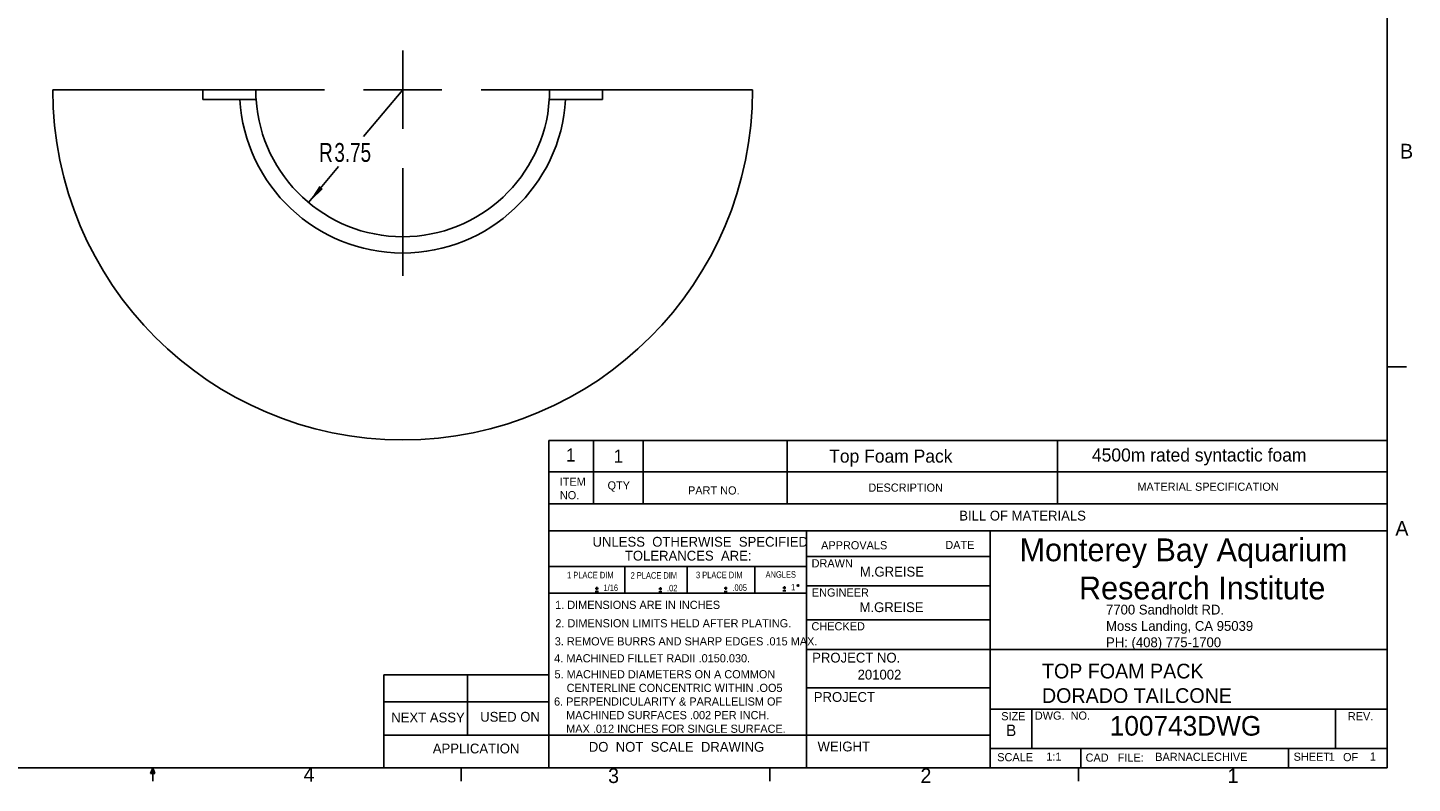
# Model space of a CAD drawing. Extents: x 0.5 to 16.5, y 0.3 to 10.8.
# Tile 2 of 3: x 7.7 to 16.5, y 0.3 to 5.1. Entities that reach past the tile are written whole.
import ezdxf

# ---------------------------------------------------------------- set-up
doc = ezdxf.new("R2010")
doc.units = 0
doc.header["$MEASUREMENT"] = 0
doc.header["$PDSIZE"] = -1
doc.layers.get('0').update_dxf_attribs({"linetype": 'CONTINUOUS'})
doc.layers.get('DEFPOINTS').update_dxf_attribs({"linetype": 'CONTINUOUS'})
doc.dimstyles.new('SLDDIMSTYLE3', dxfattribs={"dimtxt": 0.12, "dimasz": 0.125, "dimexe": 0.125, "dimexo": 0.0625, "dimgap": 0.03, "dimtad": 0, "dimtih": 1, "dimtoh": 1, "dimlfac": 4, "dimzin": 12, "dimtxsty": 'STANDARD', "dimcen": 0.09, "dimazin": 3, "dimtfac": 1, "dimtdec": 4, "dimtofl": 0, "dimtmove": 0, "dimatfit": 3, "dimtolj": 1, "dimtzin": 12})

# ---------------------------------------------------------------- blocks, each defined once
blk = doc.blocks.new('NOTE61')
at = {"color": 7}
for p, q in [((0.18, -0.106), (0.2, -0.106)), ((0.18, -0.126), (0.2, -0.126)), ((0.19, -0.116), (0.19, -0.096))]:
    blk.add_line(p, q, dxfattribs=at)
at = {"color": 7, "width": 0.75}
for s, height, p in [('1 PLACE DIM', 0.041667, (0, -0.0417)), ('1/16', 0.04167, (0.2325, -0.1227))]:
    blk.add_text(s, height=height, dxfattribs=at).set_placement(p)
blk = doc.blocks.new('NOTE62')
at = {"color": 7}
for p, q in [((0.18, -0.106), (0.2, -0.106)), ((0.18, -0.126), (0.2, -0.126)), ((0.19, -0.116), (0.19, -0.096))]:
    blk.add_line(p, q, dxfattribs=at)
at = {"color": 7, "width": 0.75}
for s, height, p in [('2 PLACE DIM', 0.041667, (0, -0.0417)), ('.02', 0.04167, (0.2325, -0.1227))]:
    blk.add_text(s, height=height, dxfattribs=at).set_placement(p)
blk = doc.blocks.new('NOTE63')
at = {"color": 7}
for p, q in [((0.18, -0.106), (0.2, -0.106)), ((0.18, -0.126), (0.2, -0.126)), ((0.19, -0.116), (0.19, -0.096))]:
    blk.add_line(p, q, dxfattribs=at)
at = {"color": 7, "width": 0.75}
for s, height, p in [('3 PLACE DIM', 0.041667, (0, -0.0417)), ('.005', 0.04167, (0.2325, -0.1227))]:
    blk.add_text(s, height=height, dxfattribs=at).set_placement(p)
blk = doc.blocks.new('NOTE64')
at = {"color": 7}
for p, q in [((0.11, -0.106), (0.13, -0.106)), ((0.11, -0.126), (0.13, -0.126)), ((0.12, -0.116), (0.12, -0.096))]:
    blk.add_line(p, q, dxfattribs=at)
blk.add_circle((0.2075, -0.091), 0.005, dxfattribs=at)
at = {"color": 7, "width": 0.75}
for s, height, p in [('ANGLES', 0.04167, (0, -0.0417)), ('1', 0.0417, (0.1625, -0.1227))]:
    blk.add_text(s, height=height, dxfattribs=at).set_placement(p)
blk = doc.blocks.new('*D7')
at = {"color": 7, "linetype": 'CONTINUOUS'}
for p, q in [((10.096, 4.7166), (9.8462, 4.4171)), ((9.4955, 3.9967), (9.6871, 4.2264))]:
    blk.add_line(p, q, dxfattribs=at)
at = {"color": 7}
blk.add_solid([(9.4955, 3.9967), (9.5871, 4.0831), (9.564, 4.1023)], dxfattribs=at)
at = {"layer": 'DEFPOINTS', "color": 7}
for p in [(10.096, 4.7166), (9.4955, 3.9967)]:
    blk.add_point(p, dxfattribs=at)
at = {"color": 7, "width": 0.75}
for s, p in [('R', (9.5627, 4.2564)), ('3.75', (9.6599, 4.2564))]:
    blk.add_text(s, height=0.12, dxfattribs=at).set_placement(p)

msp = doc.modelspace()

# ---------------------------------------------------------------- linework, layer by layer
at = {"color": 255, "linetype": 'CONTINUOUS'}
for p, q in [((16.3763, 0.3921), (16.3763, 10.6421)), ((16.3763, 2.9503), (16.5013, 2.9503)), ((11.0289, 2.28), (11.0289, 2.4806)), ((11.0289, 2.4806), (16.3763, 2.4806)), ((11.3127, 2.28), (11.3127, 2.4806)), ((11.6305, 2.28), (11.6305, 2.4806)), ((12.5495, 2.28), (12.5495, 2.4806)), ((14.2735, 2.28), (14.2735, 2.4806)), ((16.3763, 2.28), (11.0289, 2.28)), ((11.0289, 0.3921), (11.0289, 2.28)), ((11.3127, 2.28), (11.3127, 2.0772)), ((11.6305, 2.28), (11.6305, 2.0772)), ((12.5495, 2.28), (12.5495, 2.0772)), ((14.2735, 2.28), (14.2735, 2.0772)), ((16.3763, 2.0772), (11.0289, 2.0772)), ((12.6724, 1.904), (11.0289, 1.904)), ((12.6724, 1.904), (16.3763, 1.904)), ((12.6724, 1.904), (12.6724, 0.3921)), ((13.8435, 1.904), (13.8435, 0.3921)), ((12.6724, 1.7398), (13.8435, 1.7398)), ((11.0289, 1.6771), (12.6724, 1.6771)), ((11.5139, 1.6771), (11.5139, 1.5066)), ((11.9112, 1.6771), (11.9112, 1.5066)), ((12.3421, 1.6771), (12.3421, 1.5066)), ((11.9112, 1.5066), (11.0289, 1.5066)), ((11.9112, 1.5066), (12.6724, 1.5066)), ((12.6724, 1.5541), (13.8435, 1.5541)), ((12.6724, 1.336), (13.8435, 1.336)), ((12.6724, 1.148), (13.8435, 1.148)), ((13.8435, 1.148), (16.3763, 1.148)), ((9.9763, 0.3921), (9.9763, 0.9869)), ((9.9763, 0.9869), (11.0289, 0.9869)), ((10.5088, 0.9869), (10.5088, 0.6021)), ((13.8435, 0.9041), (12.6724, 0.9041)), ((9.9763, 0.8137), (11.0289, 0.8137)), ((13.8435, 0.7671), (16.3763, 0.7671)), ((14.1099, 0.7671), (14.1099, 0.5171)), ((16.0474, 0.7671), (16.0474, 0.5171)), ((9.9763, 0.6021), (13.8435, 0.6021)), ((13.8435, 0.5171), (16.3763, 0.5171)), ((14.4224, 0.5171), (14.4224, 0.3921)), ((15.7474, 0.5171), (15.7474, 0.3921)), ((16.3763, 0.3921), (0.6263, 0.3921)), ((8.4878, 0.3575), (8.501, 0.3921)), ((8.5136, 0.3575), (8.4878, 0.3575)), ((8.501, 0.3921), (8.501, 0.3073)), ((8.501, 0.3921), (8.5136, 0.3575)), ((10.4698, 0.3921), (10.4698, 0.3073)), ((12.4385, 0.3921), (12.4385, 0.3073)), ((14.4073, 0.3921), (14.4073, 0.3073))]:
    msp.add_line(p, q, dxfattribs=at)
at = {"color": 7, "linetype": 'CONTINUOUS'}
for p, q in [((10.096, 4.4666), (10.096, 4.9666)), ((7.8637, 4.7166), (8.821, 4.7166)), ((8.821, 4.6541), (8.821, 4.7166)), ((8.821, 4.7166), (9.1585, 4.7166)), ((9.596, 4.7166), (8.9085, 4.7166)), ((9.846, 4.7166), (10.346, 4.7166)), ((10.596, 4.7166), (11.2835, 4.7166)), ((11.371, 4.7166), (11.0335, 4.7166)), ((11.371, 4.6541), (11.371, 4.7166)), ((11.371, 4.7166), (12.3284, 4.7166)), ((9.0566, 4.6541), (8.821, 4.6541)), ((9.0566, 4.6541), (9.1606, 4.6541)), ((11.0315, 4.6541), (11.1355, 4.6541)), ((11.371, 4.6541), (11.1355, 4.6541)), ((10.096, 4.2166), (10.096, 3.5291))]:
    msp.add_line(p, q, dxfattribs=at)
for radius, start, end in [(2.2324, 180, 0), (0.9375, 180, 183.82255), (0.9375, 356.17745, 0), (1.0414, 183.44081, 356.55919), (0.9375, 183.82255, 356.17745)]:
    msp.add_arc((10.096, 4.7166), radius, start, end, dxfattribs=at)

# ---------------------------------------------------------------- block references
for name, p in [('NOTE61', (11.1445, 1.6428)), ('NOTE62', (11.5499, 1.6406)), ('NOTE63', (11.9672, 1.6436)), ('NOTE64', (12.4113, 1.6468))]:
    msp.add_blockref(name, p)

# ---------------------------------------------------------------- texts
at = {"color": 7, "attachment_point": 1}
for s, insert, char_height in [('B', (16.4593, 4.3714), 0.0937), ('1', (11.137, 2.4292), 0.0833), ('1', (11.4413, 2.4221), 0.0833), ('Top Foam Pack', (12.8172, 2.4221), 0.083333), ('4500m rated syntactic foam', (14.4935, 2.4292), 0.083333), ('ITEM', (11.0974, 2.2431), 0.05208), ('QTY', (11.403, 2.2197), 0.05208), ('MATERIAL SPECIFICATION', (14.7834, 2.2113), 0.052083), ('NO.', (11.0986, 2.1573), 0.05208), ('PART NO.', (11.9164, 2.1878), 0.05208), ('DESCRIPTION', (13.067, 2.2056), 0.052083), ('BILL OF MATERIALS', (13.6469, 2.0322), 0.0625), ('A', (16.4295, 1.9671), 0.0937), ('UNLESS  OTHERWISE  SPECIFIED', (11.3072, 1.8654), 0.0625), ('Monterey Bay Aquarium\\P       Research Institute', (14.0317, 1.8559), 0.145833), ('TOLERANCES  ARE:', (11.5135, 1.7769), 0.0625), ('APPROVALS', (12.7656, 1.8381), 0.05208), ('DATE', (13.5578, 1.84), 0.05208), ('DRAWN', (12.7048, 1.723), 0.05208), ('M.GREISE', (13.013, 1.675), 0.0625), ('ENGINEER', (12.7065, 1.537), 0.05208), ('1. DIMENSIONS ARE IN INCHES', (11.0684, 1.4582), 0.052083), ('M.GREISE', (13.0106, 1.4485), 0.0625), ('7700 Sandholdt RD.\\PMoss Landing, CA 95039\\PPH: (408) 775-1700', (14.5835, 1.4331), 0.0625), ('2. DIMENSION LIMITS HELD AFTER PLATING.', (11.0696, 1.3408), 0.052083), ('CHECKED', (12.7041, 1.3216), 0.05208), ('3. REMOVE BURRS AND SHARP EDGES .015 MAX.', (11.066, 1.2256), 0.052083), ('4. MACHINED FILLET RADII .0150.030.', (11.0624, 1.1176), 0.052083), ('PROJECT NO.', (12.7086, 1.1268), 0.0625), ('5. MACHINED DIAMETERS ON A COMMON\\P    CENTERLINE CONCENTRIC WITHIN .OO5', (11.0644, 1.0157), 0.052083), ('201002', (12.9985, 1.0185), 0.0625), ('TOP FOAM PACK\\PDORADO TAILCONE\\P', (14.1747, 1.0568), 0.09375), ('6. PERPENDICULARITY & PARALLELISM OF\\P    MACHINED SURFACES .002 PER INCH.\\P    MAX .012 INCHES FOR SINGLE SURFACE.', (11.0616, 0.842), 0.052083), ('PROJECT', (12.7189, 0.8761), 0.0625), ('NEXT ASSY', (10.0228, 0.7452), 0.0625), ('USED ON', (10.5904, 0.7497), 0.0625), ('SIZE', (13.9148, 0.7483), 0.05208), ('DWG.  NO.', (14.1292, 0.7521), 0.05208), ('100743DWG', (14.6075, 0.7234), 0.125), ('REV.', (16.1262, 0.7483), 0.05208), ('B', (13.9458, 0.6685), 0.0729), ('APPLICATION', (10.2879, 0.5475), 0.0625), ('DO  NOT  SCALE  DRAWING', (11.2833, 0.5581), 0.0625), ('WEIGHT', (12.7431, 0.5603), 0.0625), ('SCALE ', (13.8892, 0.4871), 0.05208), ('1:1', (14.2025, 0.4907), 0.05208), ('CAD   FILE:   ', (14.4529, 0.4843), 0.052083), ('BARNACLE\\ARCHIVE', (14.8973, 0.4892), 0.052083), ('SHEET', (15.7802, 0.4901), 0.05208), ('1', (16.0042, 0.4899), 0.0521), ('OF', (16.0957, 0.4877), 0.05208), ('1', (16.2673, 0.4909), 0.0521), ('4', (9.4641, 0.3984), 0.0937), ('3', (11.4064, 0.39), 0.0937), ('2', (13.3995, 0.39), 0.0937), ('1', (15.3588, 0.39), 0.0937)]:
    msp.add_mtext(s, dxfattribs=dict(at, insert=insert, char_height=char_height))

# ---------------------------------------------------------------- dimensions: what is measured, and where the dimension line sits
dim = msp.add_radius_dim(center=(10.096, 4.7166), mpoint=(9.4955, 3.9967), dimstyle='SLDDIMSTYLE3')
dim.commit()
dim.dimension.update_dxf_attribs({"geometry": '*D7', "text_midpoint": (9.7666, 4.3217), "dimtype": 164})

doc.saveas('drawing.dxf')
